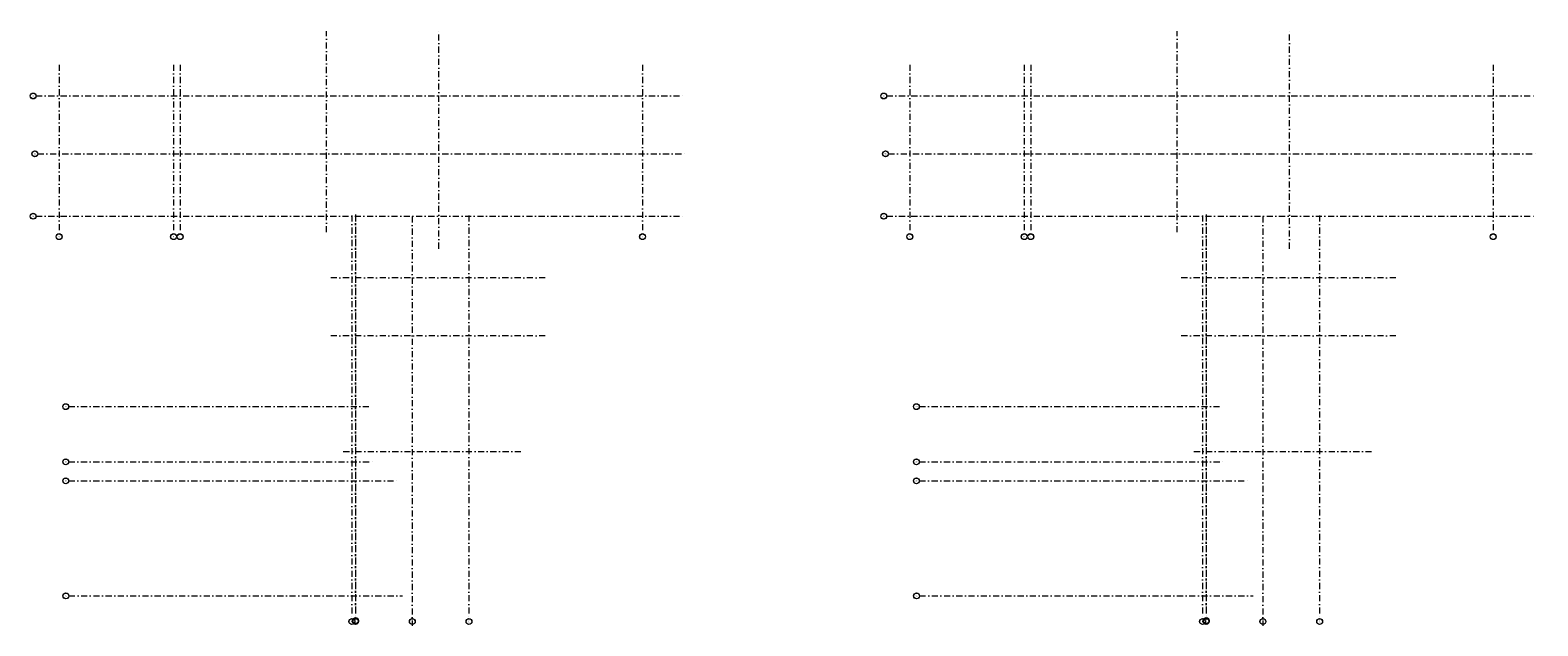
# Model space of a CAD drawing. Header units: millimetres. Extents: x 15214 to 140083, y -437840 to -79279.
# Tile 13 of 64: x 15214 to 30847, y -199837 to -193656. Entities that reach past the tile are written whole.
import ezdxf
from ezdxf.enums import TextEntityAlignment as Align

# ---------------------------------------------------------------- set-up
doc = ezdxf.new("R2010")
doc.units = ezdxf.units.MM
doc.linetypes.add('DASHDOT', pattern=[25.4, 12.7, -6.35, 0, -6.35])
doc.layers.get('0').update_dxf_attribs({"lineweight": 0})
doc.layers.add('0-osie-liniA', color=14, linetype='DASHDOT', lineweight=5)
doc.layers.add('0-osie-tx', color=66, linetype='Continuous', lineweight=9)
doc.styles.add('TAHOMA', font='tahoma.ttf')

# ---------------------------------------------------------------- blocks, each defined once
blk = doc.blocks.new('*U103')
h = blk.add_hatch(color=256)
edge = h.paths.add_edge_path()
edge.add_arc((0, 0), 30.6, 0, 360)
edge = h.paths.add_edge_path(flags=17)
edge.add_arc((0, 0), 29.4, 0, 360)
for radius in [30.6, 29.4]:
    blk.add_circle((0, 0), radius)
at = {"style": 'TAHOMA', "flags": 8}
blk.add_attdef('ANSICHTSNUMMER', text='', height=16, dxfattribs=at).set_placement((0, 0), align=Align.MIDDLE_CENTER)
blk = doc.blocks.new('BLOK OSI')
at = {"layer": '0-osie-liniA', "ltscale": 5}
for points in [[(51704, -195753), (51704, -193667)], [(52867, -195924), (52867, -193656)], [(48930, -194015), (48930, -195769)], [(50117, -194015), (50117, -195769)], [(50185, -194015), (50185, -195769)], [(54979, -194015), (54979, -195769)], [(48691, -194339), (55424, -194339)], [(48709, -194939), (55442, -194939)], [(48691, -195587), (55424, -195587)], [(51966, -195578), (51966, -199761)], [(52004, -195568), (52004, -199751)], [(52004, -195578), (52004, -199761)], [(52004, -195578), (52004, -199761)], [(52004, -195578), (52004, -199761)], [(52004, -195578), (52004, -199761)], [(52592, -195588), (52592, -199837)], [(53180, -195578), (53180, -199761)], [(53970, -196227), (51739, -196227)], [(53970, -196827), (51739, -196827)], [(49030, -197562), (52143, -197562)], [(49030, -197562), (52143, -197562)], [(51876, -198027), (53746, -198027)], [(49030, -198135), (52189, -198135)], [(49030, -198135), (52189, -198135)], [(49030, -198332), (52454, -198332)], [(49030, -198332), (52454, -198332)], [(49031, -199526), (52492, -199526)]]:
    blk.add_lwpolyline(points, dxfattribs=at)
at = {"layer": '0-osie-tx'}
ref = blk.add_blockref('*U103', (48661, -194339), dxfattribs=dict(at, rotation=89.99999999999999))
ref.add_attrib('ANSICHTSNUMMER', '8', dxfattribs={"layer": '0', "height": 16, "rotation": 270, "style": 'TAHOMA', "flags": 8}).set_placement((48661, -194339), align=Align.MIDDLE_CENTER)
ref = blk.add_blockref('*U103', (48679, -194939), dxfattribs=dict(at, rotation=89.99999999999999))
ref.add_attrib('ANSICHTSNUMMER', '8', dxfattribs={"layer": '0', "height": 16, "rotation": 270, "style": 'TAHOMA', "flags": 8}).set_placement((48679, -194939), align=Align.MIDDLE_CENTER)
ref = blk.add_blockref('*U103', (48661, -195587), dxfattribs=dict(at, rotation=89.99999999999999))
ref.add_attrib('ANSICHTSNUMMER', '8', dxfattribs={"layer": '0', "height": 16, "rotation": 270, "style": 'TAHOMA', "flags": 8}).set_placement((48661, -195587), align=Align.MIDDLE_CENTER)
ref = blk.add_blockref('*U103', (48930, -195799), dxfattribs=dict(at, rotation=180))
ref.add_attrib('ANSICHTSNUMMER', 'A', dxfattribs={"layer": '0', "height": 16, "style": 'TAHOMA', "flags": 8}).set_placement((48930, -195799), align=Align.MIDDLE_CENTER)
ref = blk.add_blockref('*U103', (50117, -195799), dxfattribs=dict(at, rotation=180))
ref.add_attrib('ANSICHTSNUMMER', 'B', dxfattribs={"layer": '0', "height": 16, "style": 'TAHOMA', "flags": 8}).set_placement((50117, -195799), align=Align.MIDDLE_CENTER)
ref = blk.add_blockref('*U103', (50185, -195799), dxfattribs=dict(at, rotation=180))
ref.add_attrib('ANSICHTSNUMMER', 'C', dxfattribs={"layer": '0', "height": 16, "style": 'TAHOMA', "flags": 8}).set_placement((50185, -195799), align=Align.MIDDLE_CENTER)
ref = blk.add_blockref('*U103', (54979, -195799), dxfattribs=dict(at, rotation=180))
ref.add_attrib('ANSICHTSNUMMER', 'C', dxfattribs={"layer": '0', "height": 16, "style": 'TAHOMA', "flags": 8}).set_placement((54979, -195799), align=Align.MIDDLE_CENTER)
ref = blk.add_blockref('*U103', (48999, -197562), dxfattribs=dict(at, rotation=89.99999999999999))
ref.add_attrib('ANSICHTSNUMMER', '8', dxfattribs={"layer": '0', "height": 16, "rotation": 270, "style": 'TAHOMA', "flags": 8}).set_placement((48999, -197562), align=Align.MIDDLE_CENTER)
ref = blk.add_blockref('*U103', (48999, -197562), dxfattribs=dict(at, rotation=89.99999999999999))
ref.add_attrib('ANSICHTSNUMMER', '8', dxfattribs={"layer": '0', "height": 16, "rotation": 270, "style": 'TAHOMA', "flags": 8}).set_placement((48999, -197562), align=Align.MIDDLE_CENTER)
ref = blk.add_blockref('*U103', (48999, -198135), dxfattribs=dict(at, rotation=89.99999999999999))
ref.add_attrib('ANSICHTSNUMMER', '8', dxfattribs={"layer": '0', "height": 16, "rotation": 270, "style": 'TAHOMA', "flags": 8}).set_placement((48999, -198135), align=Align.MIDDLE_CENTER)
ref = blk.add_blockref('*U103', (48999, -198135), dxfattribs=dict(at, rotation=89.99999999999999))
ref.add_attrib('ANSICHTSNUMMER', '8', dxfattribs={"layer": '0', "height": 16, "rotation": 270, "style": 'TAHOMA', "flags": 8}).set_placement((48999, -198135), align=Align.MIDDLE_CENTER)
ref = blk.add_blockref('*U103', (48999, -198332), dxfattribs=dict(at, rotation=89.99999999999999))
ref.add_attrib('ANSICHTSNUMMER', '8', dxfattribs={"layer": '0', "height": 16, "rotation": 270, "style": 'TAHOMA', "flags": 8}).set_placement((48999, -198332), align=Align.MIDDLE_CENTER)
ref = blk.add_blockref('*U103', (48999, -198332), dxfattribs=dict(at, rotation=89.99999999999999))
ref.add_attrib('ANSICHTSNUMMER', '8', dxfattribs={"layer": '0', "height": 16, "rotation": 270, "style": 'TAHOMA', "flags": 8}).set_placement((48999, -198332), align=Align.MIDDLE_CENTER)
ref = blk.add_blockref('*U103', (49001, -199526), dxfattribs=dict(at, rotation=89.99999999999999))
ref.add_attrib('ANSICHTSNUMMER', '8', dxfattribs={"layer": '0', "height": 16, "rotation": 270, "style": 'TAHOMA', "flags": 8}).set_placement((49001, -199526), align=Align.MIDDLE_CENTER)
ref = blk.add_blockref('*U103', (51966, -199792), dxfattribs=dict(at, rotation=180))
ref.add_attrib('ANSICHTSNUMMER', 'C', dxfattribs={"layer": '0', "height": 16, "style": 'TAHOMA', "flags": 8}).set_placement((51966, -199792), align=Align.MIDDLE_CENTER)
ref = blk.add_blockref('*U103', (52004, -199782), dxfattribs=dict(at, rotation=180))
ref.add_attrib('ANSICHTSNUMMER', 'C', dxfattribs={"layer": '0', "height": 16, "style": 'TAHOMA', "flags": 8}).set_placement((52004, -199782), align=Align.MIDDLE_CENTER)
ref = blk.add_blockref('*U103', (52004, -199792), dxfattribs=dict(at, rotation=180))
ref.add_attrib('ANSICHTSNUMMER', 'C', dxfattribs={"layer": '0', "height": 16, "style": 'TAHOMA', "flags": 8}).set_placement((52004, -199792), align=Align.MIDDLE_CENTER)
ref = blk.add_blockref('*U103', (52004, -199792), dxfattribs=dict(at, rotation=180))
ref.add_attrib('ANSICHTSNUMMER', 'C', dxfattribs={"layer": '0', "height": 16, "style": 'TAHOMA', "flags": 8}).set_placement((52004, -199792), align=Align.MIDDLE_CENTER)
ref = blk.add_blockref('*U103', (52004, -199792), dxfattribs=dict(at, rotation=180))
ref.add_attrib('ANSICHTSNUMMER', 'C', dxfattribs={"layer": '0', "height": 16, "style": 'TAHOMA', "flags": 8}).set_placement((52004, -199792), align=Align.MIDDLE_CENTER)
ref = blk.add_blockref('*U103', (52004, -199792), dxfattribs=dict(at, rotation=180))
ref.add_attrib('ANSICHTSNUMMER', 'C', dxfattribs={"layer": '0', "height": 16, "style": 'TAHOMA', "flags": 8}).set_placement((52004, -199792), align=Align.MIDDLE_CENTER)
ref = blk.add_blockref('*U103', (52592, -199792), dxfattribs=dict(at, rotation=180))
ref.add_attrib('ANSICHTSNUMMER', 'C', dxfattribs={"layer": '0', "height": 16, "style": 'TAHOMA', "flags": 8}).set_placement((52592, -199792), align=Align.MIDDLE_CENTER)
ref = blk.add_blockref('*U103', (53180, -199792), dxfattribs=dict(at, rotation=180))
ref.add_attrib('ANSICHTSNUMMER', 'C', dxfattribs={"layer": '0', "height": 16, "style": 'TAHOMA', "flags": 8}).set_placement((53180, -199792), align=Align.MIDDLE_CENTER)

msp = doc.modelspace()

# ---------------------------------------------------------------- block references
at = {"layer": '0-osie-tx'}
for p in [(-33415.47753, 0), (-24595.6216, 0)]:
    msp.add_blockref('BLOK OSI', p, dxfattribs=at)

doc.saveas('drawing.dxf')
